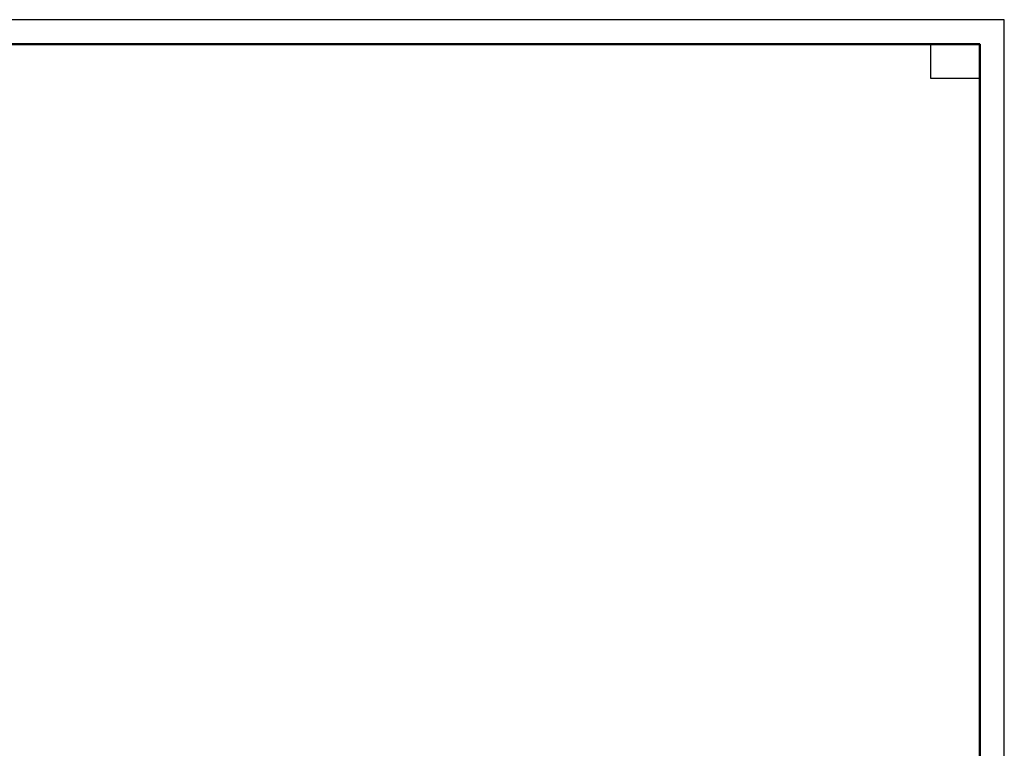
# Model space of a CAD drawing. Header units: millimetres. Extents: x 0 to 50400, y 0 to 35640.
# Tile 4 of 4: x 26304 to 50400, y 17820 to 35640. Entities that reach past the tile are written whole.
import ezdxf

# ---------------------------------------------------------------- set-up
doc = ezdxf.new("R2010")
doc.units = ezdxf.units.MM
doc.layers.add('Standard', color=7, linetype='Continuous', lineweight=25)

msp = doc.modelspace()

# ---------------------------------------------------------------- linework, layer by layer
at = {"layer": 'Standard', "color": 7, "linetype": 'Continuous', "lineweight": 35, "transparency": 33554687}
for p, q in [((49800, 33120), (49800, 24600)), ((49800, 32640), (49800, 24120))]:
    msp.add_line(p, q, dxfattribs=at)
at = {"layer": 'Standard', "color": 7, "linetype": 'Continuous', "lineweight": 50, "transparency": 33554687}
msp.add_line((49800, 32520), (49800, 27840), dxfattribs=at)
at = {"layer": 'Standard', "color": 7, "linetype": 'Continuous', "lineweight": 25, "transparency": 33554687}
for points in [[(0, 0), (50400, 0), (50400, 35640), (0, 35640), (0, 0)], [(49800, 35040), (49800, 34200), (48600, 34200), (48600, 35040), (49800, 35040)]]:
    msp.add_lwpolyline(points, close=True, dxfattribs=at)
at = {"layer": 'Standard', "color": 7, "linetype": 'Continuous', "lineweight": 50, "transparency": 33554687}
msp.add_lwpolyline([(2400, 35040), (49800, 35040), (49800, 600), (2400, 600), (2400, 35040)], close=True, dxfattribs=at)

doc.saveas('drawing.dxf')
